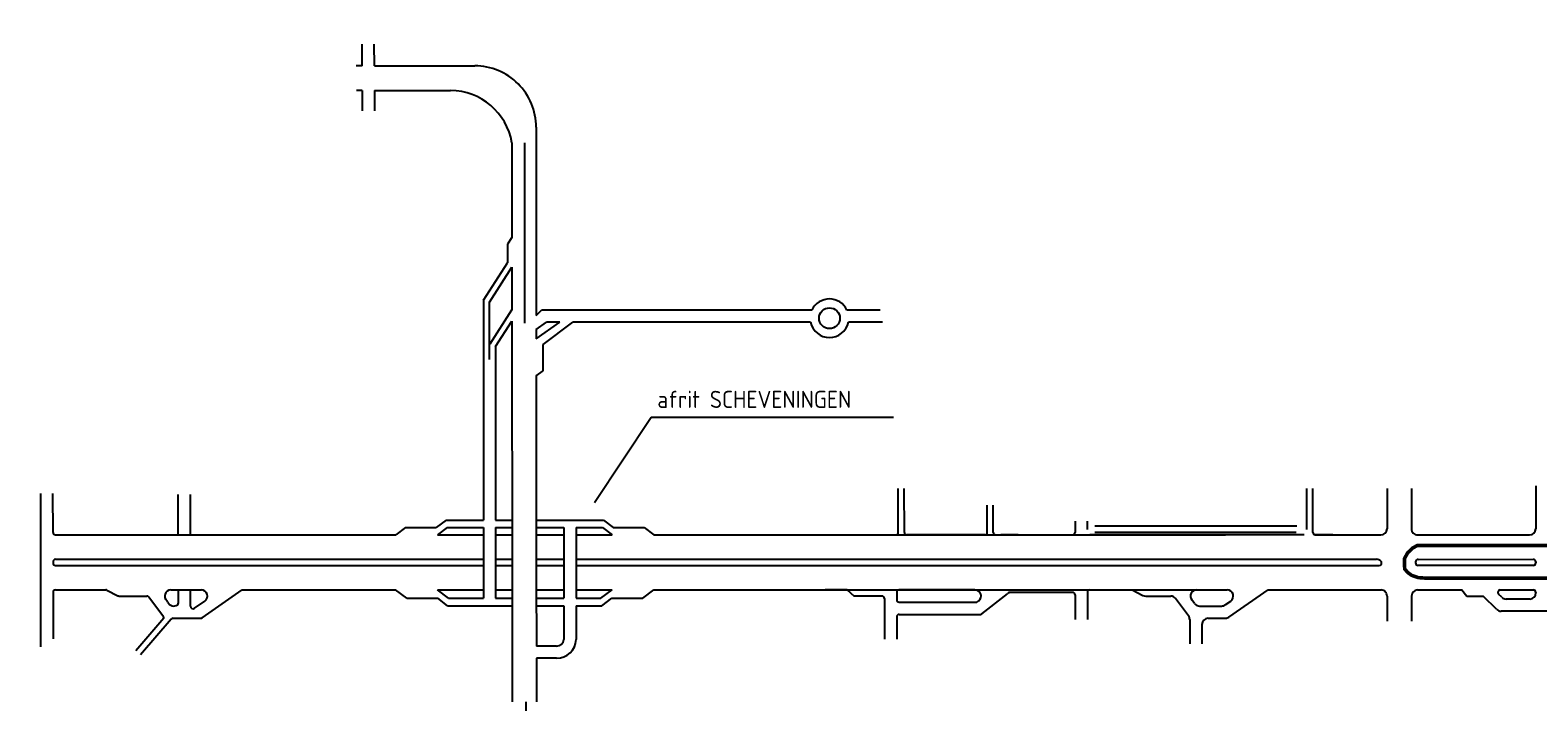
# Model space of a CAD drawing. Header units: metres. Extents: x 361 to 17837, y -7431 to 4905.
# Tile 16 of 29: x 7574 to 10535, y 3585 to 4905. Entities that reach past the tile are written whole.
import ezdxf

# ---------------------------------------------------------------- set-up
doc = ezdxf.new("R2010")
doc.units = ezdxf.units.M
doc.linetypes.add('ACAD_ISO03W100', pattern=[30, 12, -18])
doc.layers.add('Tekenwerk', color=7, linetype='Continuous')
doc.layers.add('VBL-XX-ONDERGROND', color=7, linetype='Continuous')
doc.styles.add('ISO', font='ISO.SHX')

msp = doc.modelspace()

# ---------------------------------------------------------------- linework, layer by layer
at = {"color": 5, "linetype": 'ACAD_ISO03W100', "ltscale": 0.05, "const_width": 7, "flags": 128}
msp.add_lwpolyline([(10685.87349804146, 3892.443202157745), (10308.85070591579, 3892.443202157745), (10297.93285414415, 3892.263991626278), (10289.58388703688, 3887.769356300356), (10279.30820126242, 3878.138036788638), (10272.8859528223, 3866.580394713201), (10272.8859528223, 3855.022752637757), (10273.52819237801, 3846.033481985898), (10279.95044081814, 3838.970475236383), (10287.01500237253, 3833.833732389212), (10299.85949925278, 3829.33909706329), (10317.84191257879, 3828.054882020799), (10351.88002056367, 3828.054882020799), (11221.1643158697, 3828.054882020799), (11231.80279233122, 3827.35640090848), (11241.63374321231, 3824.735410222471), (11246.87692191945, 3822.114360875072)], dxfattribs=at)
at = {"layer": 'Tekenwerk', "color": 7, "extrusion": (-0.07261905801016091, -0.01496858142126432, 0.997247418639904)}
for p, q in [((8567.619441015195, 4714.782098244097, 181985925.7572265), (8567.928322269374, 4344.811395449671, 181985978.8492969)), ((8544.733185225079, 4684.127987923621, 181985955.178282), (8544.803849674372, 4393.828310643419, 181985975.4298351)), ((8544.891412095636, 4601.974037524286, 181985998.8989918), (8544.956929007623, 4332.821180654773, 181986017.6753246)), ((8464.11327659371, 4374.405694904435, 181985922.2131935), (8464.155819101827, 3942.21958977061, 181985921.6219311)), ((8567.935074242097, 4317.073324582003, 181985980.7843284), (8567.939549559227, 4298.688080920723, 181985982.0668986)), ((8488.126966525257, 4283.827194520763, 181985923.7635901), (8488.162409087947, 3942.219547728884, 181985923.2710038)), ((8567.957279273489, 4225.851875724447, 181985987.1480145), (8568.032770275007, 3823.928739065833, 181985936.9456459)), ((8391.008804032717, 3942.219717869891, 181985933.962663), (8464.155819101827, 3942.219589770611, 181985934.6829596)), ((8488.162409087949, 3942.219547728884, 181985934.9193584), (8520.512972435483, 3942.219491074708, 181985935.2379223)), ((8568.026320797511, 3942.219407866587, 181985935.7057979), (8699.758416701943, 3942.219177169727, 181985937.0029961)), ((8139.930336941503, 3913.434935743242, 181985930.697725), (8291.917321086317, 3913.434439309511, 181985933.48915)), ((8310.85025361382, 3927.608682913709, 181985933.1677872), (8371.492295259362, 3927.608576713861, 181985933.7649443)), ((8374.090048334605, 3913.434170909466, 181985934.9983515), (8464.158652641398, 3913.433876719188, 181985936.6525705)), ((8393.02314715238, 3927.608539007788, 181985933.9769638), (8464.157257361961, 3927.608414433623, 181985934.6774389)), ((8464.15725736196, 3927.608414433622, 181985921.601942), (8464.160555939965, 3823.929078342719, 181985935.0379069)), ((8488.163925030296, 3927.608372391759, 181985934.9138384), (8520.522922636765, 3927.608315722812, 181985935.2324854)), ((8488.163925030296, 3927.608372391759, 181985923.249935), (8488.16740177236, 3823.928999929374, 181985935.4788217)), ((8488.16539567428, 3913.433798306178, 181985937.0934834), (8520.532575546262, 3913.433692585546, 181985937.6879458)), ((8568.029877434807, 3927.608232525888, 181985935.700298), (8622.276104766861, 3927.608137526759, 181985936.2344739)), ((8568.033327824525, 3913.433537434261, 181985938.5603546), (8622.278041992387, 3913.433360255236, 181985939.5566244)), ((8622.276104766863, 3927.608137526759, 181985922.1894871), (8622.280684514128, 3823.928561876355, 181985920.5006919)), ((8646.280306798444, 3927.608095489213, 181985923.8717479), (8646.285149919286, 3823.928483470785, 181985922.1792923)), ((8646.280306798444, 3927.608095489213, 181985936.4708492), (8697.74406415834, 3927.608005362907, 181985936.9776255)), ((8646.282355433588, 3913.433281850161, 181985939.9974927), (8716.677944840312, 3913.433051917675, 181985941.2903929)), ((8719.275016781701, 3927.607967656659, 181985937.189646), (8779.917342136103, 3927.607861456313, 181985937.7868059)), ((8798.851389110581, 3913.432783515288, 181985942.7996077), (9921.819050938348, 3913.429115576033, 181985963.424268)), ((8464.160555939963, 3823.929078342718, 181985919.9309527), (8464.1640170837, 3788.767582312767, 181985919.8828492)), ((8488.167401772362, 3823.928999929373, 181985921.5764695), (8488.171049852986, 3788.767540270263, 181985921.525768)), ((8568.038034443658, 3823.928739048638, 181986008.6662976), (8568.069469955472, 3694.787154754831, 181986017.6753246)), ((8622.280684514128, 3823.928561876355, 181985920.5006919), (8622.28548990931, 3788.767241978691, 181985920.4339058)), ((8646.285149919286, 3823.928483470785, 181985922.1792923), (8646.290231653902, 3788.7671999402, 181985922.1086656)), ((8139.930336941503, 3805.163366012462, 181985929.0830266), (8291.781888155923, 3805.162870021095, 181985931.8719641)), ((8373.955332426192, 3805.162601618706, 181985933.3811789), (8464.162403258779, 3805.162306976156, 181985935.0379409)), ((8488.169348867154, 3805.162228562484, 181985935.4788575), (8520.55852314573, 3805.162122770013, 181985936.0737239)), ((8568.037338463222, 3805.161967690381, 181985936.9457298), (8622.283249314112, 3805.161790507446, 181985937.9420216)), ((8646.287862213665, 3805.161712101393, 181985938.3828954), (8716.80967024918, 3805.161481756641, 181985939.6781137)), ((8798.982397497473, 3805.161213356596, 181985941.1873153), (9921.254984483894, 3805.157547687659, 181985961.7992097)), ((8313.681198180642, 3788.767831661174, 181985921.5365737), (8374.323515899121, 3788.767731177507, 181985920.8701476)), ((8393.840189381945, 3774.156466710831, 181985933.2034659), (8520.586705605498, 3774.156244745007, 181985934.4515699)), ((8395.85446581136, 3788.767695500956, 181985920.6335341), (8464.1640170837, 3788.767582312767, 181985919.8828492)), ((8488.171049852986, 3788.767540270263, 181985921.525768), (8520.576755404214, 3788.767420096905, 181985934.4570068)), ((8568.04911962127, 3788.767336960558, 181985934.9244789), (8622.285489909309, 3788.767241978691, 181985935.4585577)), ((8568.052676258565, 3774.156161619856, 181985934.918979), (8622.287486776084, 3774.15606664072, 181985935.4530425)), ((8622.287486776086, 3774.156066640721, 181985920.406153), (8622.296530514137, 3707.982577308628, 181985920.2804617)), ((8646.290231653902, 3788.7671999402, 181985935.6949383), (8694.911257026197, 3788.767114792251, 181985936.1737214)), ((8646.29234335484, 3774.156024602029, 181985922.0793168), (8646.301998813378, 3707.348459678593, 181985921.9451238)), ((8646.29234335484, 3774.156024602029, 181985935.6894242), (8696.925600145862, 3774.155935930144, 181985936.1880223)), ((8716.442108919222, 3788.76707708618, 181985936.385741), (8777.084150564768, 3788.76697088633, 181985936.9828981)), ((8568.075315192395, 3670.774084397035, 181986019.3504969), (8568.096176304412, 3585.07364878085, 181986025.3290324))]:
    msp.add_line(p, q, dxfattribs=at)
at = {"layer": 'Tekenwerk', "color": 7, "extrusion": (-0.04049485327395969, 0.01245106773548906, 0.999102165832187)}
for p, q in [((8520.007733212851, 4684.127987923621, 181985920.6523061), (8520.134426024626, 4498.088445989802, 181985920.2128657)), ((8520.174425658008, 4439.351779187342, 181985920.0741249), (8520.231796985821, 4355.105992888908, 181985919.8751295)), ((8520.24639473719, 4333.670214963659, 181985919.8244965), (8520.545742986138, 3823.928894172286, 181985917.1610467)), ((8520.545742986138, 3823.928894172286, 181985917.1610467), (8520.708403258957, 3585.073648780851, 181985916.5968513))]:
    msp.add_line(p, q, dxfattribs=at)
at = {"layer": 'Tekenwerk', "color": 7}
for p, q in [((8520.134426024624, 4498.088445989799, -52.72203361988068), (8511.59645456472, 4484.715131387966, -52.72203361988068)), ((8511.59645456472, 4484.715131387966, -52.72203361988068), (8511.59645456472, 4448.090226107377, -52.72203361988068)), ((8464.113276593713, 4374.405694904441, 181985922.2447862), (8511.59645456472, 4448.090226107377, 181985922.2447862)), ((8476.054963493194, 4370.887071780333, -52.72203361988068), (8520.174425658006, 4439.35177918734, -52.72203361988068)), ((8476.054963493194, 4258.209421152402, -52.72203361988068), (8476.054963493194, 4370.887071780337, -52.72203361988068)), ((8477.24481528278, 4288.990008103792, 181985922.2447862), (8520.23139471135, 4355.696704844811, 181985922.2447862)), ((8544.813234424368, 4355.274413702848, 181985978.1193878), (8544.819564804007, 4329.268307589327, 181985979.933596)), ((8567.928322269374, 4344.811395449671, 181985978.8492969), (8578.23832325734, 4355.111702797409, 181985922.2447862)), ((8488.126966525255, 4283.827194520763, -52.72203361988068), (8520.24639473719, 4333.670214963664, -52.72203361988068)), ((8567.935074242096, 4317.073324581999, -52.72203361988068), (8587.757224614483, 4331.106053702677, -52.72203361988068)), ((8567.939549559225, 4298.688080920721, -52.72203361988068), (8614.367840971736, 4331.108938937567, -52.72203361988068)), ((8581.553231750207, 4287.618296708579, -52.72203361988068), (8639.563014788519, 4331.111670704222, -52.72203361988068)), ((8581.553231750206, 4235.476881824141, -52.72203361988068), (8581.553231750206, 4287.618296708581, -52.72203361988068)), ((8567.957279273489, 4225.851875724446, -52.72203361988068), (8581.553231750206, 4235.476881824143, -52.72203361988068)), ((8391.008804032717, 3942.219717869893, -52.72203361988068), (8371.49229525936, 3927.608576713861, -52.72203361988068)), ((8699.758416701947, 3942.219177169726, -52.72203361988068), (8719.275016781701, 3927.607967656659, -52.72203361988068)), ((8310.850253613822, 3927.60868291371, -52.72203361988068), (8291.917321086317, 3913.434439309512, -52.72203361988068)), ((8393.02314715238, 3927.608539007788, -52.72203361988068), (8374.090048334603, 3913.434170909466, -52.72203361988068)), ((8697.744064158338, 3927.608005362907, -52.72203361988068), (8716.677944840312, 3913.433051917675, -52.72203361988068)), ((8779.917342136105, 3927.607861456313, -52.72203361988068), (8798.851389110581, 3913.432783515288, -52.72203361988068)), ((8798.851389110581, 3913.432783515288, -52.72203361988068), (9135.09792996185, 3913.432783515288, 181985942.8124605)), ((8313.681198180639, 3788.767831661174, -54.34717878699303), (8291.781888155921, 3805.162870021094, -54.34717878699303)), ((8395.854465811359, 3788.767695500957, -54.34717878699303), (8373.955332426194, 3805.162601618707, -54.34717878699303)), ((8694.911257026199, 3788.767114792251, -54.34717878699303), (8716.809670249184, 3805.161481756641, -54.34717878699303)), ((8777.084150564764, 3788.76697088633, -54.34717878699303), (8798.98239749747, 3805.161213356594, -54.34717878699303)), ((8798.982397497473, 3805.161213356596, 181985941.1873153), (9135.097929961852, 3805.161213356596, 181985941.1873153)), ((8393.840189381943, 3774.156466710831, -54.34717878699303), (8374.32351589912, 3788.767731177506, -54.34717878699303)), ((8696.925600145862, 3774.155935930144, -54.34717878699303), (8716.44210891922, 3788.767077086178, -54.34717878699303)), ((8607.877289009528, 3694.787154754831, -54.34717878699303), (8568.069469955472, 3694.787154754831, -54.34717878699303)), ((8607.877289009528, 3670.774084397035, -54.34717878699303), (8568.075315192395, 3670.774084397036, -54.34717878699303))]:
    msp.add_line(p, q, dxfattribs=at)
at = {"layer": 'Tekenwerk', "color": 7, "extrusion": (-0.01496858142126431, 0.07261905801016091, 0.997247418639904)}
for p, q in [((8520.23179698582, 4355.105992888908, 181985921.818332), (8519.850708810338, 4355.105955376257, 181985921.8178107)), ((9109.393346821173, 4355.131655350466, 181985922.1749929), (8578.238323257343, 4355.111702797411, 181985921.8976892)), ((9243.077307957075, 4355.136677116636, 181985922.2447862), (9178.158714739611, 4355.134238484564, 181985922.2108937)), ((8614.367840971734, 4331.108938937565, 20230293.30847505), (8587.757224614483, 4331.106053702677, -52.72203361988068)), ((9106.710503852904, 4331.127284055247, 148860402.4800941), (8639.563014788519, 4331.111670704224, 39384569.09711039)), ((9248.061372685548, 4331.132008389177, 181985923.9205608), (9180.843294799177, 4331.129761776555, 166233393.365915))]:
    msp.add_line(p, q, dxfattribs=at)
at = {"layer": 'Tekenwerk', "color": 7}
msp.add_circle((9143.776631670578, 4339.136706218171), 20.42772236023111, dxfattribs=at)
for centre, radius, start, end in [((9143.776631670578, 4339.136706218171), 37.92161223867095, 24.95194109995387, 155.0523634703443), ((9143.776631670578, 4339.136706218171), 37.92161223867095, 192.1932683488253, 347.8105616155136), ((8608.073433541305, 3709.048812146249, -363972003.6024598), 14.26300614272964, 269.2120449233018, 355.7128393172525), ((8607.89120126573, 3709.230983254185, -363972006.9317839), 38.45690137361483, 269.9792725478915, 357.19416345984)]:
    msp.add_arc(centre, radius, start, end, dxfattribs=at)
at = {"layer": 'VBL-XX-ONDERGROND', "color": 7, "extrusion": (-0.07261905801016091, -0.01496858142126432, 0.997247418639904)}
for p, q in [((8225.935521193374, 4835.08826778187, 181985902.6817576), (8225.889575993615, 4877.853331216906, 181985903.3203111)), ((8249.935020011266, 4835.087956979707, 181985904.4293845), (8249.889074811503, 4877.853020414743, 181985905.067938)), ((8225.935521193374, 4835.08826778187, 181985902.6817576), (8213.96995534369, 4835.08842274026, 181985901.8104334)), ((8249.935020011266, 4835.087956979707, 181985904.4293845), (8447.492699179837, 4835.085398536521, 181985918.8153974)), ((8225.98722028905, 4786.967569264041, 181985901.9632356), (8215.043389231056, 4786.967710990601, 181985901.1663134)), ((8225.98722028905, 4786.967569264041, 181985901.9632356), (8226.03058322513, 4746.606035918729, 181985901.3605708)), ((8249.98671910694, 4786.967258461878, 181985903.7108624), (8399.545400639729, 4786.965321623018, 181985914.6016217)), ((8249.98671910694, 4786.967258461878, 181985903.7108624), (8250.030082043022, 4746.605725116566, 181985903.1081976)), ((8567.619441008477, 4076.748072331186, 181985925.7572264), (8567.845726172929, 4046.093962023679, 181985955.178282)), ((9278.82037237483, 3918.242992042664, 181985953.3504576), (9278.728084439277, 4004.143139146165, 181985954.6330896)), ((9290.820121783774, 3918.242836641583, 181985954.224271), (9290.727833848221, 4004.142983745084, 181985955.506903)), ((10081.00011319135, 3924.059285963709, 181986011.8520869), (10080.91393315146, 4004.27430063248, 181986013.0498304)), ((10093.00612257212, 3918.232448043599, 181986012.6388982), (10092.9136825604, 4004.274145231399, 181986013.9236438)), ((10238.68475897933, 4004.547513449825, 181986024.5427239), (10238.76973985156, 3925.448665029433, 181986023.3616466)), ((10286.68375661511, 4004.546891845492, 181986028.0379776), (10286.76873748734, 3925.448043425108, 181986026.8569002)), ((10530.7418183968, 4009.533915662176, 181986045.8850182), (10530.8321605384, 3925.444882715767, 181986044.6294291)), ((7595.160489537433, 3693.015021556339, -95.70037415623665), (7594.836195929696, 3994.862369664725, -91.19329133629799)), ((7618.918000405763, 3918.25325726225, -90.58956131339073), (7618.835694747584, 3994.862058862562, -89.44566452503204)), ((7864.936340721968, 3913.438001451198, -72.74690535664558), (7864.851239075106, 3992.649264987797, -71.56414949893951)), ((7888.935839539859, 3913.437690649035, -70.99927854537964), (7888.850737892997, 3992.648954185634, -69.81652265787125)), ((9453.537021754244, 3918.240729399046, 181985966.0732026), (9453.479371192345, 3971.900958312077, 181985966.874439)), ((9465.536771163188, 3918.240573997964, 181985966.947016), (9465.479120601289, 3971.900802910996, 181985967.7482525)), ((9626.050142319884, 3940.26218356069, 181985978.9660615), (9626.073803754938, 3918.238494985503, 181985978.6372112)), ((9650.049641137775, 3940.261872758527, 181985980.7136883), (9650.067118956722, 3923.99379601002, 181985980.4707789)), ((7623.723070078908, 3913.441125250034, -90.31188815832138), (8139.930336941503, 3913.434440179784, -52.72203361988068)), ((9135.09792996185, 3913.432783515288, 181985942.8124605), (9274.025642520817, 3913.43098435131, 181985952.92908)), ((9448.742291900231, 3913.428721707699, 181985965.651825), (9295.625191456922, 3913.430704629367, 181985954.5019442)), ((9470.341840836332, 3913.428441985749, 181985967.2246892), (9621.279073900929, 3913.426487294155, 181985978.2158336)), ((9514.004664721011, 3913.427876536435, 181985970.4041857), (9480.53020508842, 3913.428310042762, 181985967.9665988)), ((9664.669980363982, 3913.425925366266, 181985981.3755293), (9654.878372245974, 3913.426052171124, 181985980.6625112)), ((10061.31117871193, 3930.263032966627, 181986010.5114661), (9664.651885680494, 3930.268169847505, 181985981.627012)), ((10060.60104428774, 3918.232867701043, 181986010.2791829), (9664.664810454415, 3918.237995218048, 181985981.4473815)), ((10075.26031475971, 3913.420608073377, 181986011.2744322), (9664.669980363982, 3913.425925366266, 181985981.3755293)), ((10076.21164330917, 3913.420595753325, 181986011.3437072), (10039.49676686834, 3913.421071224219, 181986008.6701555)), ((10097.81119224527, 3913.420316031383, 181986012.9165714), (10226.78291521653, 3913.418645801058, 181986022.3082027)), ((10132.54312624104, 3913.419866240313, 181986015.4457267), (10097.81119224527, 3913.420316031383, 181986012.9165714)), ((10298.78141167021, 3913.417713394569, 181986027.5510831), (10518.84533590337, 3913.414863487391, 181986043.5759852)), ((7618.980039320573, 3860.508419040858, -91.45178776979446), (7618.982624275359, 3858.102384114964, -91.48771387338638)), ((7623.774769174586, 3865.320426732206, -91.03041020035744), (8139.930336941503, 3865.313742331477, -53.44432035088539)), ((7623.787693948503, 3853.290252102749, -91.21004068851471), (8139.930336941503, 3853.2835678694, -53.62489205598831)), ((8139.930336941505, 3865.310938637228, 181985948.5398714), (8464.159239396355, 3865.310051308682, 181985953.5292805)), ((8139.930336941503, 3853.280738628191, 181985948.5029491), (8464.15962213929, 3853.279857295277, 181985953.4586451)), ((8488.166014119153, 3865.309985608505, 181985953.8987097), (8520.52144177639, 3865.309897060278, 181985954.3966125)), ((8488.166417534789, 3853.279792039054, 181985953.825578), (8520.528506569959, 3853.279704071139, 181985954.3202177)), ((8568.024997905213, 3865.309767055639, 181985955.1276228), (8622.278856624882, 3865.309618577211, 181985955.9625105)), ((8568.02725746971, 3853.279574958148, 181985955.0462143), (8622.279388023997, 3853.279427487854, 181985955.8754333)), ((8646.283216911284, 3865.309552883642, 181985956.3319025), (9514.056363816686, 3865.307178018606, 181985969.6856636)), ((8646.283778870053, 3853.279362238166, 181985956.2423294), (9514.069288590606, 3853.277003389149, 181985969.5060331)), ((9461.415400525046, 3865.307859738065, 181985965.8523853), (9664.721679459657, 3865.305226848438, 181985980.6570072)), ((9461.428325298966, 3853.277685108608, 181985965.6727547), (9664.734604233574, 3853.27505221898, 181985980.4773767)), ((9664.721679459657, 3865.305226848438, 181985980.6570072), (10062.37841778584, 3865.300077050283, 181986009.6140946)), ((9664.734604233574, 3853.27505221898, 181985980.4773767), (10062.39134255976, 3853.269902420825, 181986009.4344641)), ((10039.54846596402, 3865.30037270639, 181986007.9516334), (10217.98876549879, 3865.298061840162, 181986020.9455321)), ((10039.56139073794, 3853.270198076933, 181986007.7720029), (10223.36814135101, 3853.267817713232, 181986021.1566828)), ((10294.83835716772, 3860.276928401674, 181986026.4663142), (10294.84071858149, 3858.078961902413, 181986026.4334949)), ((10299.62996933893, 3865.08893511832, 181986026.8874647), (10526.09688464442, 3865.294071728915, 181986043.3817512)), ((10526.10980941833, 3853.263897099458, 181986043.2021207), (10299.64578825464, 3853.266829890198, 181986026.711168)), ((10530.90195431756, 3860.4819397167, 181986043.6594244), (10530.90453927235, 3858.075904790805, 181986043.6234983)), ((7619.044663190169, 3800.357545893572, -92.34994032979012), (7619.142597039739, 3709.20227154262, -93.7110401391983)), ((7623.839393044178, 3805.16955358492, -91.92856276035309), (7722.708176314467, 3805.168273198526, -84.72900664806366)), ((7724.894387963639, 3804.640415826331, -84.57773089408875), (7746.30945296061, 3793.665622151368, -83.18302708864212)), ((7748.495664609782, 3793.137764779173, -83.0317513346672), (7802.969974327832, 3793.137059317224, -79.06496995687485)), ((7835.673528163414, 3752.263086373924, -77.29702767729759), (7806.82707807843, 3791.191893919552, -78.8132943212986)), ((7850.195666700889, 3805.166622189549, -75.44545617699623), (7910.18480963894, 3805.165845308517, -71.07708844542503)), ((7850.195666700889, 3805.166622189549, -75.44545617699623), (7910.18480963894, 3805.165845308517, -71.07708844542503)), ((7865.079950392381, 3779.768397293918, -74.74281483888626), (7865.052663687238, 3805.166429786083, -74.36357995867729)), ((7889.086773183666, 3772.951048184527, -73.09697771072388), (7889.05216250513, 3805.16611898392, -72.61595314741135)), ((7911.80065988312, 3750.255902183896, -71.78361564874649), (7990.467783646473, 3805.164805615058, -65.23093807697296)), ((7990.467783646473, 3805.164805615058, -65.23093807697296), (8139.930336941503, 3805.162870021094, -54.34717878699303)), ((9178.33980116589, 3805.160653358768, 181985944.3361584), (9135.097929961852, 3805.161213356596, 181985941.1873153)), ((9178.33980116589, 3805.160653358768, 181985944.3361584), (9192.160495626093, 3793.130299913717, 181985945.1620001)), ((9246.964305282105, 3793.129590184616, 181985949.1527754), (9192.160495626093, 3793.130299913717, 181985945.1620001)), ((9275.75594899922, 3800.347321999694, 181985951.3577059), (9275.771458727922, 3785.91111244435, 181985951.1421493)), ((9429.349314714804, 3805.157402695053, 181985962.6144967), (9280.550678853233, 3805.159329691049, 181985951.7790835)), ((9443.213565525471, 3758.072834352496, 181985962.91735), (9493.26738025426, 3797.753732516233, 181985967.15785)), ((9621.400566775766, 3800.342845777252, 181985976.5273068), (9500.703803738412, 3800.344408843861, 181985967.7382524)), ((9626.20563644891, 3795.530713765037, 181985976.80498), (9626.257831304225, 3746.94857003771, 181985976.0795678)), ((9650.199965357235, 3800.342472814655, 181985978.624459), (9650.257330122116, 3746.948259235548, 181985977.8271946)), ((9654.994695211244, 3805.15448050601, 181985979.0458366), (9664.786303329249, 3805.154353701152, 181985979.7588547)), ((9664.786303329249, 3805.154353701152, 181985979.7588547), (9738.47759157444, 3805.153399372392, 181985985.1250031)), ((9738.47759157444, 3805.153399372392, 181985985.1250031), (9759.377668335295, 3794.442526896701, 181985986.4861671)), ((9764.843197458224, 3793.122883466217, 181985986.8643565), (9813.959530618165, 3793.12224739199, 181985990.4409738)), ((9864.808846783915, 3805.151763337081, 181985994.3243573), (9924.797989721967, 3805.150986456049, 181985998.692725)), ((9928.266128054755, 3751.533922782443, 181985998.1404865), (10005.0809637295, 3805.149946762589, 181986004.5388754)), ((10005.0809637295, 3805.149946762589, 181986004.5388754), (10062.44304165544, 3805.149203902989, 181986008.7159421)), ((10039.61308983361, 3805.149499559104, 181986007.0534809), (10226.8992381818, 3805.147074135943, 181986020.6915281)), ((10238.91191236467, 3793.116744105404, 181986021.385711), (10238.96500070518, 3743.70295851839, 181986020.647881)), ((10286.91091000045, 3793.116122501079, 181986024.8809646), (10286.96399834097, 3743.702336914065, 181986024.1431346)), ((10298.89773463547, 3805.146141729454, 181986025.9344085), (10386.02459020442, 3805.145013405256, 181986032.2789256)), ((10385.64723562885, 3805.145018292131, 181986032.2514469), (10395.6600566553, 3793.114714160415, 181986032.8000019)), ((10395.6600566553, 3793.114714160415, 181986032.8000019), (10427.57019381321, 3793.11430091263, 181986035.1236759)), ((10454.25480809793, 3766.609498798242, 181986036.6690018), (10427.57019381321, 3793.11430091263, 181986035.1236759)), ((10464.11201311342, 3790.669720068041, 181986037.74794), (10457.8239830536, 3796.915378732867, 181986037.3837955)), ((10461.19517400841, 3805.144039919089, 181986037.7527953), (10526.16150851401, 3805.143198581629, 181986042.4835986)), ((10530.96657818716, 3800.331066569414, 181986042.7612718), (10530.96778214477, 3799.210441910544, 181986042.744539)), ((7896.632139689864, 3769.000816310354, -72.60682046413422), (7917.061401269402, 3783.26024639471, -70.90513929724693)), ((9251.769374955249, 3788.3174581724, 181985949.4304486), (9251.80297936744, 3757.039004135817, 181985948.9634092)), ((9280.57652840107, 3781.098980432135, 181985951.4198225), (9431.876237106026, 3781.097021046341, 181985962.4373621)), ((9434.85080649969, 3782.133291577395, 181985962.6695231), (9436.811587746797, 3783.687729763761, 181985962.8356381)), ((9848.867321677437, 3754.163715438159, 181985992.3981781), (9823.602289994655, 3788.259333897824, 181985991.0701628)), ((9860.861540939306, 3778.303094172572, 181985993.6339207), (9855.191936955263, 3785.954327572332, 181985993.3359072)), ((9870.504300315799, 3773.440180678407, 181985994.2631098), (9913.862345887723, 3773.439619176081, 181985997.4204125)), ((9920.71308797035, 3775.594369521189, 181985997.9516228), (9931.674581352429, 3783.245387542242, 181985998.8646742)), ((10567.00580469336, 3763.119451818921, 181986044.8270877), (10462.70863503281, 3763.120802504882, 181986037.2322403)), ((10518.98095750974, 3787.180422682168, 181986041.6910951), (10472.56584004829, 3787.181023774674, 181986038.3111785)), ((7836.621494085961, 3749.396119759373, -77.27103012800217), (7781.413192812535, 3685.641963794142, -82.24821436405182)), ((7851.086442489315, 3747.739544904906, -76.24256485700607), (7790.478301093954, 3677.749691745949, -81.70655989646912)), ((7854.707315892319, 3749.39470593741, -75.95405086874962), (7909.06036305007, 3749.394002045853, -71.9960997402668)), ((9251.80297936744, 3757.039004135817, 181985948.9634092), (9251.855175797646, 3708.455394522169, 181985948.2379752)), ((9275.807648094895, 3752.226623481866, 181985950.6391838), (9275.854674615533, 3708.455083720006, 181985949.985602)), ((9280.602377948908, 3757.038631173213, 181985951.0605614), (9440.238996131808, 3757.036563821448, 181985962.685189)), ((9851.237236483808, 3746.996298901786, 181985992.4631719), (9851.28844881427, 3699.328673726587, 181985991.751415)), ((9875.247099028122, 3737.349595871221, 181985994.0667621), (9875.287947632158, 3699.328362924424, 181985993.4990418)), ((9887.233923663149, 3749.379615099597, 181985995.120206), (9921.415385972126, 3749.379172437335, 181985997.6092763)), ((8547.51638197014, 3585.07364878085, 181985508.983641), (8547.78450511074, 2483.585390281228, 181985505.2572241))]:
    msp.add_line(p, q, dxfattribs=at)
at = {"layer": 'VBL-XX-ONDERGROND', "color": 7}
for p, q in [((8793.820743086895, 4143.765181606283, 181986049.4768193), (8682.602660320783, 3976.23118472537, 181986049.4768193)), ((9269.569353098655, 4143.765181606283, 181986049.4768193), (8793.820743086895, 4143.765181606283, 181986049.4768193))]:
    msp.add_line(p, q, dxfattribs=at)
at = {"layer": 'VBL-XX-ONDERGROND', "color": 7, "extrusion": (-0.07261905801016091, -0.01496858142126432, 0.997247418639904)}
for centre, radius, start, end in [((-2912.295754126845, 13502674.78095544, 181484301.9441344), 120.31522588, 78.38349257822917, 168.383492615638), ((-2871.717488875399, 13502615.83040304, 181484299.5951292), 123.8149844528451, 88.12112109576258, 167.7142672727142), ((-2298.496009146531, 8228.34488613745, -702.2695472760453), 4.8126090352, 258.3834925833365, 348.3834926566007), ((-1965.321972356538, 13503324.24057756, 181484289.7377317), 4.8126090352, 348.383492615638, 78.38349257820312), ((-1960.961168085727, 13503345.45372918, 181484289.7377316), 4.8126090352, 258.3834925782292, 348.383492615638), ((-1930.047850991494, 13503495.83169672, 181484289.7377315), 4.8126090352, 348.383492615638, 78.38349257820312), ((-1925.687046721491, 13503517.04484835, 181484289.7377317), 4.8126090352, 258.3834925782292, 348.383492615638), ((-1895.213830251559, 13503665.28194447, 181484289.7377315), 4.8126090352, 348.383492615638, 78.38349257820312), ((-1799.00518707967, 13504133.2893141, 181484289.7377317), 4.8126090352, 258.3834925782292, 348.383492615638), ((-1780.037710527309, 13504261.40744557, 181484289.7377316), 12.031522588, 348.383492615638, 78.38349257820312), ((-1765.501696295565, 13504332.11795101, 181484289.7377317), 12.031522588, 258.3834925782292, 348.383492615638), ((-1721.072263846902, 13504548.24512138, 181484289.7377317), 12.031522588, 348.383492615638, 78.38349257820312), ((-2241.927604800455, 8216.716074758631, -702.2695473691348), 4.8126090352, 168.3834926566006, 258.3834925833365), ((-2239.570587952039, 8216.231540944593, -702.2695473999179), 4.8126090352, 258.3834925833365, 348.3834926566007), ((-1711.113122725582, 13504238.18382714, 181484289.7377316), 12.031522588, 120.1938074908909, 168.383492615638), ((-1714.74370589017, 13504244.42334465, 181484289.7377315), 4.8126090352, 348.383492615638, 120.1938074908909), ((-1701.496947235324, 13504319.77908264, 181484289.7377316), 4.8126090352, 168.4207080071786, 258.3834925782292), ((-1699.343759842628, 13504319.33645022, 181484289.7377317), 4.8126090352, 258.3834925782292, 348.383492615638), ((-1655.979207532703, 13504542.23375912, 181484289.7377317), 4.8126090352, 78.38349257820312, 168.383492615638), ((-1653.622190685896, 13504541.74922531, 181484289.7377316), 4.8126090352, 348.383492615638, 78.38349257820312), ((-2183.002183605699, 8204.602729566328, -702.269547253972), 4.8126090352, 168.3834926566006, 258.3834925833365), ((-2163.041238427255, 8301.702835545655, -702.2695473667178), 4.8126090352, 141.2958995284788, 168.3834926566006), ((-2155.480509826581, 8326.531780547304, -702.2695473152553), 4.8126090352, 321.2958995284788, 348.3834926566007), ((-2135.054444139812, 8378.093456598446, -702.2695473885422), 4.8126090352, 114.9520367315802, 168.3834926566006), ((-2130.23131740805, 8425.45608323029, -702.269547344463), 12.031522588, 168.3834926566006, 311.3803641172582), ((-2118.119911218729, 8484.37207213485, -702.2695473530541), 12.031522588, 23.21046185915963, 168.3834926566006), ((-1843.532659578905, 13503271.37158307, 181484289.7377316), 4.8126090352, 78.38349257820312, 168.383492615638), ((-1848.534270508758, 13503306.79248799, 181484289.7377317), 4.8126090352, 168.383492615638, 258.3834925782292), ((-1811.421771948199, 13503451.47564313, 181484289.7377315), 12.031522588, 26.69574621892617, 168.383492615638), ((-1792.302788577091, 13503520.57951683, 181484289.7377316), 12.031522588, 168.383492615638, 206.6957462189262), ((-1799.878788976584, 13503519.57678745, 181484289.7377315), 4.8126090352, 168.383492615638, 206.6957462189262), ((-1775.005971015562, 13503640.57072027, 181484289.7377315), 4.8126090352, 78.38349257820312, 168.383492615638), ((-1772.936531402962, 13503674.53802375, 181484289.7377317), 4.8126090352, 168.383492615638, 258.3834925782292), ((-1755.475497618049, 13503783.37780506, 181484289.7377317), 12.031522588, 321.2958995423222, 348.383492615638), ((-1721.98907042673, 13503826.77015129, 181484289.7377316), 12.031522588, 114.9520367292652, 168.383492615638), ((-1723.505408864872, 13503879.14517965, 181484289.7377316), 12.031522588, 168.383492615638, 294.9520367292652), ((-1711.394002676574, 13503938.06116854, 181484289.7377316), 12.031522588, 23.21046189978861, 168.383492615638), ((-1650.401783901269, 13504234.75808615, 181484289.7377317), 12.031522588, 78.38349257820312, 168.383492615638), ((-1635.865769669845, 13504305.46859159, 181484289.7377317), 12.031522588, 168.383492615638, 258.3834925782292), ((-1610.170054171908, 13504466.31627113, 181484289.7377316), 4.8126090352, 168.383492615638, 303.6195155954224), ((-1606.780494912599, 13504477.23889793, 181484289.7377315), 12.031522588, 303.6195155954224, 348.383492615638), ((-1597.40959355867, 13504522.82368896, 181484289.7377317), 12.031522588, 348.383492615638, 78.38349257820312), ((-1597.053786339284, 13504530.12041393, 181484289.7377315), 4.8126090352, 78.38349257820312, 168.383492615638), ((-2119.096424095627, 8412.817296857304, -702.2695473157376), 4.8126090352, 98.52370933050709, 131.3803641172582), ((-2121.593038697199, 8429.475378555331, -702.2695473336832), 12.031522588, 278.5237093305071, 26.011218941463), ((-2115.105341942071, 8432.641212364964, -702.2695472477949), 4.8126090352, 26.011218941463, 78.38349258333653), ((-2101.643713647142, 8464.266614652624, -702.2695472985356), 4.8126090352, 258.3834925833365, 23.21046185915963), ((-1834.392169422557, 13503303.88528514, 181484289.7377317), 4.8126090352, 258.3834925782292, 348.383492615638), ((-1803.845771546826, 13503452.47837252, 181484289.7377315), 4.8126090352, 348.383492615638, 26.69574621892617), ((-1803.845771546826, 13503452.47837252, 181484289.7377315), 4.8126090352, 348.383492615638, 26.69574621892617), ((-1714.867130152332, 13503883.16447496, 181484289.7377315), 12.031522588, 294.9520367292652, 348.383492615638), ((-1706.113431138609, 13503925.74688248, 181484289.7377317), 12.031522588, 348.383492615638, 23.21046189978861), ((-1585.205648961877, 13504462.68730461, 181484289.7377315), 12.031522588, 303.6195155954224, 348.383492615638), ((-2091.103636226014, 8398.543280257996, -702.2695473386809), 4.8126090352, 78.38349258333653, 114.9520367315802), ((-2081.767973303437, 8420.050289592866, -702.2695472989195), 4.8126090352, 168.3834926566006, 217.3857006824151), ((-2080.222524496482, 8475.369142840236, -702.2695473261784), 4.8126090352, 348.3834926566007, 23.21046185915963), ((-2080.222524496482, 8475.369142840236, -702.2695473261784), 4.8126090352, 348.3834926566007, 23.21046185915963), ((-1801.393933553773, 13503297.10181183, 181484289.7377316), 4.8126090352, 168.383492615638, 258.3834925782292), ((-1778.592436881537, 13503455.8208038, 181484289.7377317), 4.8126090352, 348.383492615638, 26.69574621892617), ((-1778.592436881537, 13503455.8208038, 181484289.7377317), 4.8126090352, 348.383492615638, 26.69574621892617), ((-1683.494955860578, 13503844.68103604, 181484289.7377315), 12.031522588, 78.38349257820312, 114.9520367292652), ((-1664.354413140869, 13503889.87875649, 181484289.7377317), 12.031522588, 168.383492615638, 258.3834925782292), ((-1681.023573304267, 13503928.29407999, 181484289.7377316), 12.031522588, 348.383492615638, 23.21046189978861)]:
    msp.add_arc(centre, radius, start, end, dxfattribs=at)

# ---------------------------------------------------------------- texts
at = {"layer": 'VBL-XX-ONDERGROND', "color": 7, "style": 'ISO'}
msp.add_text('afrit SCHEVENINGEN', height=33.6882632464, dxfattribs=at).set_placement((8805.611619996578, 4162.802379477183, 181986049.4768193))

doc.saveas('drawing.dxf')
